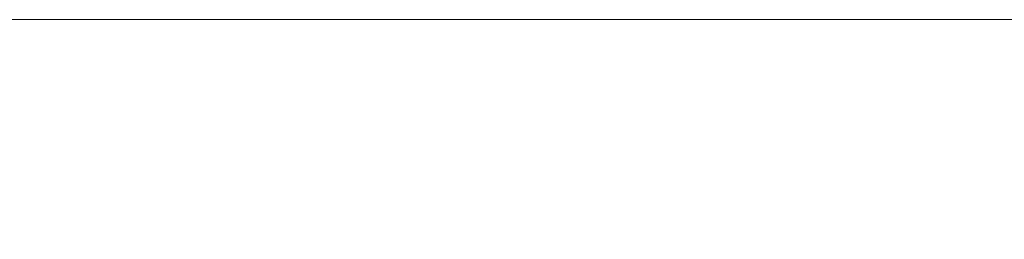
# Model space of a CAD drawing. Header units: millimetres. Extents: x -900 to 900, y -115 to 115.
# Tile 6 of 8: x -129 to 129, y 58 to 115. Entities that reach past the tile are written whole.
import ezdxf

# ---------------------------------------------------------------- set-up
doc = ezdxf.new("R2010")
doc.units = ezdxf.units.MM

# ---------------------------------------------------------------- blocks, each defined once
blk = doc.blocks.new('RSen_56_ME_FB_LOD200 - convector - hybrid_jaga - mkbc0_02318023 - ceiling mounted - T21_jaga_mina clima beam_lxhxd 1800x230x230 mm-283195-3D view')
at = {"lineweight": 18}
mesh = blk.add_polyface(dxfattribs=at)
corners = [(-900, 115, 1), (900, 115, 1), (900, -115, 1), (-900, -115, 1)]
mesh.append_faces([[corners[k] for k in face] for face in [(3, 0, 1, 2)]])
mesh = blk.add_polyface(dxfattribs=at)
corners = [(900, 115, 231), (-900, 115, 231), (-900, -115, 231), (900, -115, 231)]
mesh.append_faces([[corners[k] for k in face] for face in [(3, 0, 1, 2)]])
mesh = blk.add_polyface(dxfattribs=at)
corners = [(900, -115, 1), (900, -115, 231), (-900, -115, 231), (-900, -115, 1)]
mesh.append_faces([[corners[k] for k in face] for face in [(1, 2, 3, 0)]])

msp = doc.modelspace()

# ---------------------------------------------------------------- block references
at = {"lineweight": 18, "extrusion": (0, 0, -1), "rotation": 180}
msp.add_blockref('RSen_56_ME_FB_LOD200 - convector - hybrid_jaga - mkbc0_02318023 - ceiling mounted - T21_jaga_mina clima beam_lxhxd 1800x230x230 mm-283195-3D view', (0, 0), dxfattribs=at)

doc.saveas('drawing.dxf')
